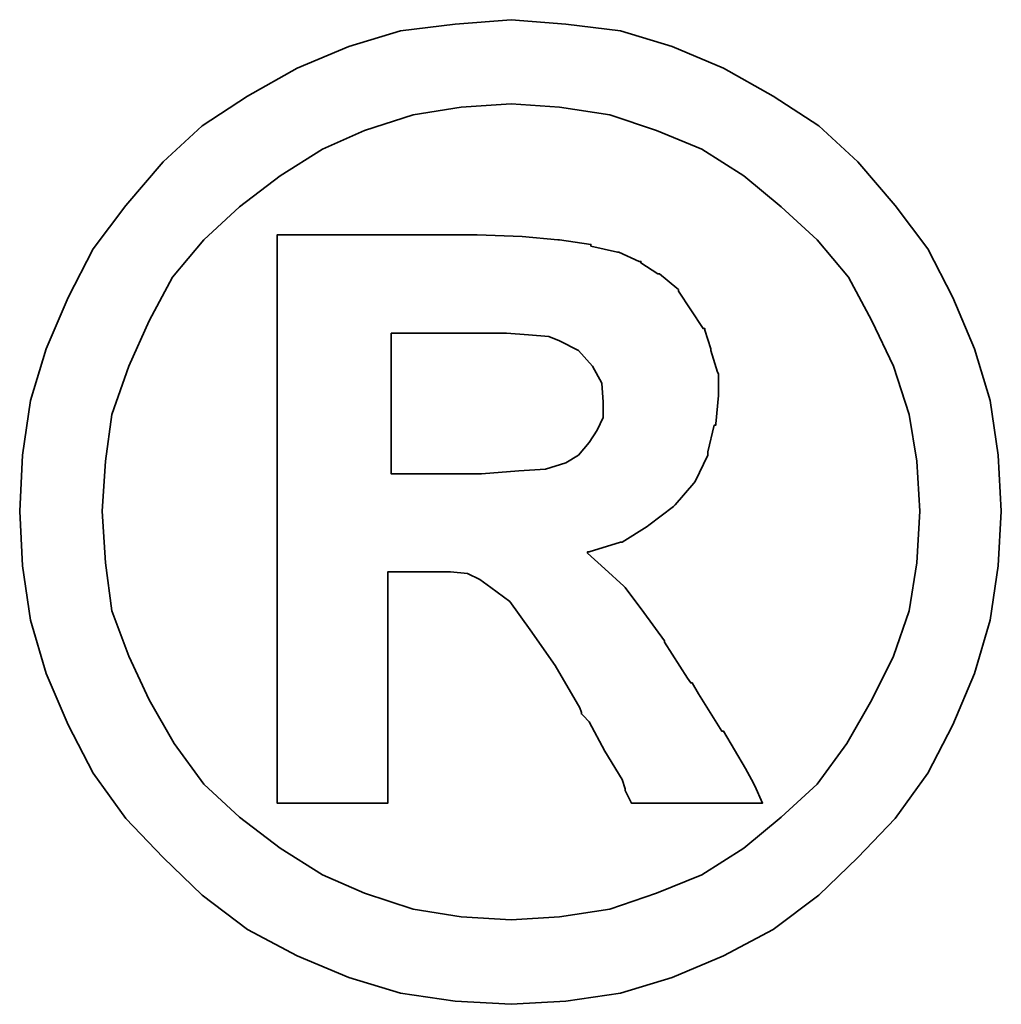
# Model space of a CAD drawing. Extents: x 8 to 237, y 68 to 180.
# Tile 49 of 51: x 216.762 to 217.425, y 127.388 to 128.053. Entities that reach past the tile are written whole.
import ezdxf

# ---------------------------------------------------------------- set-up
doc = ezdxf.new("R2010")
doc.units = 0
doc.header["$LTSCALE"] = 3
doc.header["$MEASUREMENT"] = 0
doc.layers.add('DIM', color=4, linetype='Continuous')
doc.layers.add('layer 1', color=7, linetype='Continuous')

# ---------------------------------------------------------------- blocks, each defined once
blk = doc.blocks.new('TBI MOTION logo(完整正式版)')
at = {"layer": 'layer 1', "color": 22, "lineweight": 35}
for points, knots in [([(81.20634, 4.98624), (81.20634, 4.98624), (81.18649, 5.32862), (81.18649, 5.32862), (81.18649, 5.32862), (81.18649, 5.32862), (81.13886, 5.66206), (81.13886, 5.66206), (81.13886, 5.66206), (81.13886, 5.66206), (81.04359, 5.97764), (81.04359, 5.97764), (81.04359, 5.97764), (81.04359, 5.97764), (80.91061, 6.29124), (80.91061, 6.29124), (80.91061, 6.29124), (80.91061, 6.29124), (80.75778, 6.58697), (80.75778, 6.58697), (80.75778, 6.58697), (80.75778, 6.58697), (80.5593, 6.85294), (80.5593, 6.85294), (80.5593, 6.85294), (80.5593, 6.85294), (80.33105, 7.1189), (80.33105, 7.1189), (80.33105, 7.1189), (80.33105, 7.1189), (80.09287, 7.33921), (80.09287, 7.33921), (80.09287, 7.33921), (80.09287, 7.33921), (79.815, 7.51982), (79.815, 7.51982), (79.815, 7.51982), (79.815, 7.51982), (79.51133, 7.69051), (79.51133, 7.69051), (79.51133, 7.69051), (79.51133, 7.69051), (79.19773, 7.8235), (79.19773, 7.8235), (79.19773, 7.8235), (79.19773, 7.8235), (78.88215, 7.91877), (78.88215, 7.91877), (78.88215, 7.91877), (78.88215, 7.91877), (78.54871, 7.95846), (78.54871, 7.95846), (78.54871, 7.95846), (78.54871, 7.95846), (78.21526, 7.98625), (78.21526, 7.98625), (78.21526, 7.98625), (78.21526, 7.98625), (77.87388, 7.95846), (77.87388, 7.95846), (77.87388, 7.95846), (77.87388, 7.95846), (77.54044, 7.91877), (77.54044, 7.91877), (77.54044, 7.91877), (77.54044, 7.91877), (77.22485, 7.8235), (77.22485, 7.8235), (77.22485, 7.8235), (77.22485, 7.8235), (76.91027, 7.69051), (76.91027, 7.69051), (76.91027, 7.69051), (76.91027, 7.69051), (76.6056, 7.51982), (76.6056, 7.51982), (76.6056, 7.51982), (76.6056, 7.51982), (76.32972, 7.33921), (76.32972, 7.33921), (76.32972, 7.33921), (76.32972, 7.33921), (76.09154, 7.1189), (76.09154, 7.1189), (76.09154, 7.1189), (76.09154, 7.1189), (75.86329, 6.85294), (75.86329, 6.85294), (75.86329, 6.85294), (75.86329, 6.85294), (75.66382, 6.58697), (75.66382, 6.58697), (75.66382, 6.58697), (75.66382, 6.58697), (75.51099, 6.29124), (75.51099, 6.29124), (75.51099, 6.29124), (75.51099, 6.29124), (75.37702, 5.97764), (75.37702, 5.97764), (75.37702, 5.97764), (75.37702, 5.97764), (75.28175, 5.66206), (75.28175, 5.66206), (75.28175, 5.66206), (75.28175, 5.66206), (75.23411, 5.32862), (75.23411, 5.32862), (75.23411, 5.32862), (75.23411, 5.32862), (75.21625, 4.98624), (75.21625, 4.98624), (75.21625, 4.98624), (75.21625, 4.98624), (75.23411, 4.6528), (75.23411, 4.6528), (75.23411, 4.6528), (75.23411, 4.6528), (75.28175, 4.32035), (75.28175, 4.32035), (75.28175, 4.32035), (75.28175, 4.32035), (75.37702, 3.99583), (75.37702, 3.99583), (75.37702, 3.99583), (75.37702, 3.99583), (75.51099, 3.68224), (75.51099, 3.68224), (75.51099, 3.68224), (75.51099, 3.68224), (75.66382, 3.38749), (75.66382, 3.38749), (75.66382, 3.38749), (75.66382, 3.38749), (75.86329, 3.10963), (75.86329, 3.10963), (75.86329, 3.10963), (75.86329, 3.10963), (76.09154, 2.87145), (76.09154, 2.87145), (76.09154, 2.87145), (76.09154, 2.87145), (76.32972, 2.6432), (76.32972, 2.6432), (76.32972, 2.6432), (76.32972, 2.6432), (76.6056, 2.43381), (76.6056, 2.43381), (76.6056, 2.43381), (76.6056, 2.43381), (76.91027, 2.27205), (76.91027, 2.27205), (76.91027, 2.27205), (76.91027, 2.27205), (77.22485, 2.13906), (77.22485, 2.13906), (77.22485, 2.13906), (77.22485, 2.13906), (77.54044, 2.0438), (77.54044, 2.0438), (77.54044, 2.0438), (77.54044, 2.0438), (77.87388, 1.99616), (77.87388, 1.99616), (77.87388, 1.99616), (77.87388, 1.99616), (78.21526, 1.97631), (78.21526, 1.97631), (78.21526, 1.97631), (78.21526, 1.97631), (78.54871, 1.99616), (78.54871, 1.99616), (78.54871, 1.99616), (78.54871, 1.99616), (78.88215, 2.0438), (78.88215, 2.0438), (78.88215, 2.0438), (78.88215, 2.0438), (79.19773, 2.13906), (79.19773, 2.13906), (79.19773, 2.13906), (79.19773, 2.13906), (79.51133, 2.27205), (79.51133, 2.27205), (79.51133, 2.27205), (79.51133, 2.27205), (79.815, 2.43381), (79.815, 2.43381), (79.815, 2.43381), (79.815, 2.43381), (80.09287, 2.6432), (80.09287, 2.6432), (80.09287, 2.6432), (80.09287, 2.6432), (80.33105, 2.87145), (80.33105, 2.87145), (80.33105, 2.87145), (80.33105, 2.87145), (80.5593, 3.10963), (80.5593, 3.10963), (80.5593, 3.10963), (80.5593, 3.10963), (80.75778, 3.38749), (80.75778, 3.38749), (80.75778, 3.38749), (80.75778, 3.38749), (80.91061, 3.68224), (80.91061, 3.68224), (80.91061, 3.68224), (80.91061, 3.68224), (81.04359, 3.99583), (81.04359, 3.99583), (81.04359, 3.99583), (81.04359, 3.99583), (81.13886, 4.32035), (81.13886, 4.32035), (81.13886, 4.32035), (81.13886, 4.32035), (81.18649, 4.6528), (81.18649, 4.6528), (81.18649, 4.6528), (81.18649, 4.6528), (81.20634, 4.98624), (81.20634, 4.98624)], [0, 0, 0, 0, 0.0178571, 0.0178571, 0.0178571, 0.0178571, 0.0357143, 0.0357143, 0.0357143, 0.0357143, 0.0535714, 0.0535714, 0.0535714, 0.0535714, 0.0714286, 0.0714286, 0.0714286, 0.0714286, 0.0892857, 0.0892857, 0.0892857, 0.0892857, 0.1071429, 0.1071429, 0.1071429, 0.1071429, 0.125, 0.125, 0.125, 0.125, 0.1428571, 0.1428571, 0.1428571, 0.1428571, 0.1607143, 0.1607143, 0.1607143, 0.1607143, 0.1785714, 0.1785714, 0.1785714, 0.1785714, 0.1964286, 0.1964286, 0.1964286, 0.1964286, 0.2142857, 0.2142857, 0.2142857, 0.2142857, 0.2321429, 0.2321429, 0.2321429, 0.2321429, 0.25, 0.25, 0.25, 0.25, 0.2678571, 0.2678571, 0.2678571, 0.2678571, 0.2857143, 0.2857143, 0.2857143, 0.2857143, 0.3035714, 0.3035714, 0.3035714, 0.3035714, 0.3214286, 0.3214286, 0.3214286, 0.3214286, 0.3392857, 0.3392857, 0.3392857, 0.3392857, 0.3571429, 0.3571429, 0.3571429, 0.3571429, 0.375, 0.375, 0.375, 0.375, 0.3928571, 0.3928571, 0.3928571, 0.3928571, 0.4107143, 0.4107143, 0.4107143, 0.4107143, 0.4285714, 0.4285714, 0.4285714, 0.4285714, 0.4464286, 0.4464286, 0.4464286, 0.4464286, 0.4642857, 0.4642857, 0.4642857, 0.4642857, 0.4821429, 0.4821429, 0.4821429, 0.4821429, 0.5, 0.5, 0.5, 0.5, 0.5178571, 0.5178571, 0.5178571, 0.5178571, 0.5357143, 0.5357143, 0.5357143, 0.5357143, 0.5535714, 0.5535714, 0.5535714, 0.5535714, 0.5714286, 0.5714286, 0.5714286, 0.5714286, 0.5892857, 0.5892857, 0.5892857, 0.5892857, 0.6071429, 0.6071429, 0.6071429, 0.6071429, 0.625, 0.625, 0.625, 0.625, 0.6428571, 0.6428571, 0.6428571, 0.6428571, 0.6607143, 0.6607143, 0.6607143, 0.6607143, 0.6785714, 0.6785714, 0.6785714, 0.6785714, 0.6964286, 0.6964286, 0.6964286, 0.6964286, 0.7142857, 0.7142857, 0.7142857, 0.7142857, 0.7321429, 0.7321429, 0.7321429, 0.7321429, 0.75, 0.75, 0.75, 0.75, 0.7678571, 0.7678571, 0.7678571, 0.7678571, 0.7857143, 0.7857143, 0.7857143, 0.7857143, 0.8035714, 0.8035714, 0.8035714, 0.8035714, 0.8214286, 0.8214286, 0.8214286, 0.8214286, 0.8392857, 0.8392857, 0.8392857, 0.8392857, 0.8571429, 0.8571429, 0.8571429, 0.8571429, 0.875, 0.875, 0.875, 0.875, 0.8928571, 0.8928571, 0.8928571, 0.8928571, 0.9107143, 0.9107143, 0.9107143, 0.9107143, 0.9285714, 0.9285714, 0.9285714, 0.9285714, 0.9464286, 0.9464286, 0.9464286, 0.9464286, 0.9642857, 0.9642857, 0.9642857, 0.9642857, 0.9821429, 0.9821429, 0.9821429, 0.9821429, 1, 1, 1, 1]), ([(80.71014, 4.98624), (80.71014, 4.98624), (80.69129, 5.29091), (80.69129, 5.29091), (80.69129, 5.29091), (80.69129, 5.29091), (80.64464, 5.57672), (80.64464, 5.57672), (80.64464, 5.57672), (80.64464, 5.57672), (80.54937, 5.87245), (80.54937, 5.87245), (80.54937, 5.87245), (80.54937, 5.87245), (80.41639, 6.14833), (80.41639, 6.14833), (80.41639, 6.14833), (80.41639, 6.14833), (80.27349, 6.41429), (80.27349, 6.41429), (80.27349, 6.41429), (80.27349, 6.41429), (80.08295, 6.64255), (80.08295, 6.64255), (80.08295, 6.64255), (80.08295, 6.64255), (79.86264, 6.84301), (79.86264, 6.84301), (79.86264, 6.84301), (79.86264, 6.84301), (79.63439, 7.03355), (79.63439, 7.03355), (79.63439, 7.03355), (79.63439, 7.03355), (79.37835, 7.1963), (79.37835, 7.1963), (79.37835, 7.1963), (79.37835, 7.1963), (79.10246, 7.30944), (79.10246, 7.30944), (79.10246, 7.30944), (79.10246, 7.30944), (78.81665, 7.40471), (78.81665, 7.40471), (78.81665, 7.40471), (78.81665, 7.40471), (78.511, 7.45234), (78.511, 7.45234), (78.511, 7.45234), (78.511, 7.45234), (78.21526, 7.47219), (78.21526, 7.47219), (78.21526, 7.47219), (78.21526, 7.47219), (77.9106, 7.45234), (77.9106, 7.45234), (77.9106, 7.45234), (77.9106, 7.45234), (77.61685, 7.40471), (77.61685, 7.40471), (77.61685, 7.40471), (77.61685, 7.40471), (77.32012, 7.30944), (77.32012, 7.30944), (77.32012, 7.30944), (77.32012, 7.30944), (77.06309, 7.1963), (77.06309, 7.1963), (77.06309, 7.1963), (77.06309, 7.1963), (76.80606, 7.03355), (76.80606, 7.03355), (76.80606, 7.03355), (76.80606, 7.03355), (76.55797, 6.84301), (76.55797, 6.84301), (76.55797, 6.84301), (76.55797, 6.84301), (76.34063, 6.64255), (76.34063, 6.64255), (76.34063, 6.64255), (76.34063, 6.64255), (76.1491, 6.41429), (76.1491, 6.41429), (76.1491, 6.41429), (76.1491, 6.41429), (76.0062, 6.14833), (76.0062, 6.14833), (76.0062, 6.14833), (76.0062, 6.14833), (75.88314, 5.87245), (75.88314, 5.87245), (75.88314, 5.87245), (75.88314, 5.87245), (75.77794, 5.57672), (75.77794, 5.57672), (75.77794, 5.57672), (75.77794, 5.57672), (75.73924, 5.29091), (75.73924, 5.29091), (75.73924, 5.29091), (75.73924, 5.29091), (75.72039, 4.98624), (75.72039, 4.98624), (75.72039, 4.98624), (75.72039, 4.98624), (75.73924, 4.67165), (75.73924, 4.67165), (75.73924, 4.67165), (75.73924, 4.67165), (75.77794, 4.37791), (75.77794, 4.37791), (75.77794, 4.37791), (75.77794, 4.37791), (75.88314, 4.10102), (75.88314, 4.10102), (75.88314, 4.10102), (75.88314, 4.10102), (76.0062, 3.83407), (76.0062, 3.83407), (76.0062, 3.83407), (76.0062, 3.83407), (76.15902, 3.56811), (76.15902, 3.56811), (76.15902, 3.56811), (76.15902, 3.56811), (76.34063, 3.32001), (76.34063, 3.32001), (76.34063, 3.32001), (76.34063, 3.32001), (76.55797, 3.11955), (76.55797, 3.11955), (76.55797, 3.11955), (76.55797, 3.11955), (76.80606, 2.92901), (76.80606, 2.92901), (76.80606, 2.92901), (76.80606, 2.92901), (77.06309, 2.76725), (77.06309, 2.76725), (77.06309, 2.76725), (77.06309, 2.76725), (77.32012, 2.65412), (77.32012, 2.65412), (77.32012, 2.65412), (77.32012, 2.65412), (77.61685, 2.55786), (77.61685, 2.55786), (77.61685, 2.55786), (77.61685, 2.55786), (77.9106, 2.51022), (77.9106, 2.51022), (77.9106, 2.51022), (77.9106, 2.51022), (78.21526, 2.49137), (78.21526, 2.49137), (78.21526, 2.49137), (78.21526, 2.49137), (78.511, 2.51022), (78.511, 2.51022), (78.511, 2.51022), (78.511, 2.51022), (78.81665, 2.55786), (78.81665, 2.55786), (78.81665, 2.55786), (78.81665, 2.55786), (79.10246, 2.65412), (79.10246, 2.65412), (79.10246, 2.65412), (79.10246, 2.65412), (79.37835, 2.76725), (79.37835, 2.76725), (79.37835, 2.76725), (79.37835, 2.76725), (79.63439, 2.92901), (79.63439, 2.92901), (79.63439, 2.92901), (79.63439, 2.92901), (79.86264, 3.11955), (79.86264, 3.11955), (79.86264, 3.11955), (79.86264, 3.11955), (80.08295, 3.32001), (80.08295, 3.32001), (80.08295, 3.32001), (80.08295, 3.32001), (80.26356, 3.56811), (80.26356, 3.56811), (80.26356, 3.56811), (80.26356, 3.56811), (80.41639, 3.83407), (80.41639, 3.83407), (80.41639, 3.83407), (80.41639, 3.83407), (80.54937, 4.10102), (80.54937, 4.10102), (80.54937, 4.10102), (80.54937, 4.10102), (80.64464, 4.37791), (80.64464, 4.37791), (80.64464, 4.37791), (80.64464, 4.37791), (80.69129, 4.67165), (80.69129, 4.67165), (80.69129, 4.67165), (80.69129, 4.67165), (80.71014, 4.98624), (80.71014, 4.98624)], [0, 0, 0, 0, 0.0192308, 0.0192308, 0.0192308, 0.0192308, 0.0384615, 0.0384615, 0.0384615, 0.0384615, 0.0576923, 0.0576923, 0.0576923, 0.0576923, 0.0769231, 0.0769231, 0.0769231, 0.0769231, 0.0961538, 0.0961538, 0.0961538, 0.0961538, 0.1153846, 0.1153846, 0.1153846, 0.1153846, 0.1346154, 0.1346154, 0.1346154, 0.1346154, 0.1538462, 0.1538462, 0.1538462, 0.1538462, 0.1730769, 0.1730769, 0.1730769, 0.1730769, 0.1923077, 0.1923077, 0.1923077, 0.1923077, 0.2115385, 0.2115385, 0.2115385, 0.2115385, 0.2307692, 0.2307692, 0.2307692, 0.2307692, 0.25, 0.25, 0.25, 0.25, 0.2692308, 0.2692308, 0.2692308, 0.2692308, 0.2884615, 0.2884615, 0.2884615, 0.2884615, 0.3076923, 0.3076923, 0.3076923, 0.3076923, 0.3269231, 0.3269231, 0.3269231, 0.3269231, 0.3461538, 0.3461538, 0.3461538, 0.3461538, 0.3653846, 0.3653846, 0.3653846, 0.3653846, 0.3846154, 0.3846154, 0.3846154, 0.3846154, 0.4038462, 0.4038462, 0.4038462, 0.4038462, 0.4230769, 0.4230769, 0.4230769, 0.4230769, 0.4423077, 0.4423077, 0.4423077, 0.4423077, 0.4615385, 0.4615385, 0.4615385, 0.4615385, 0.4807692, 0.4807692, 0.4807692, 0.4807692, 0.5, 0.5, 0.5, 0.5, 0.5192308, 0.5192308, 0.5192308, 0.5192308, 0.5384615, 0.5384615, 0.5384615, 0.5384615, 0.5576923, 0.5576923, 0.5576923, 0.5576923, 0.5769231, 0.5769231, 0.5769231, 0.5769231, 0.5961538, 0.5961538, 0.5961538, 0.5961538, 0.6153846, 0.6153846, 0.6153846, 0.6153846, 0.6346154, 0.6346154, 0.6346154, 0.6346154, 0.6538462, 0.6538462, 0.6538462, 0.6538462, 0.6730769, 0.6730769, 0.6730769, 0.6730769, 0.6923077, 0.6923077, 0.6923077, 0.6923077, 0.7115385, 0.7115385, 0.7115385, 0.7115385, 0.7307692, 0.7307692, 0.7307692, 0.7307692, 0.75, 0.75, 0.75, 0.75, 0.7692308, 0.7692308, 0.7692308, 0.7692308, 0.7884615, 0.7884615, 0.7884615, 0.7884615, 0.8076923, 0.8076923, 0.8076923, 0.8076923, 0.8269231, 0.8269231, 0.8269231, 0.8269231, 0.8461538, 0.8461538, 0.8461538, 0.8461538, 0.8653846, 0.8653846, 0.8653846, 0.8653846, 0.8846154, 0.8846154, 0.8846154, 0.8846154, 0.9038462, 0.9038462, 0.9038462, 0.9038462, 0.9230769, 0.9230769, 0.9230769, 0.9230769, 0.9423077, 0.9423077, 0.9423077, 0.9423077, 0.9615385, 0.9615385, 0.9615385, 0.9615385, 0.9807692, 0.9807692, 0.9807692, 0.9807692, 1, 1, 1, 1]), ([(76.78721, 3.2823), (76.78721, 3.2823), (76.78721, 3.32001), (76.78721, 3.32001), (76.78721, 3.32001), (76.78721, 3.32001), (76.78721, 3.42422), (76.78721, 3.42422), (76.78721, 3.42422), (76.78721, 3.42422), (76.78721, 3.59689), (76.78721, 3.59689), (76.78721, 3.59689), (76.78721, 3.59689), (76.78721, 3.80529), (76.78721, 3.80529), (76.78721, 3.80529), (76.78721, 3.80529), (76.78721, 4.0524), (76.78721, 4.0524), (76.78721, 4.0524), (76.78721, 4.0524), (76.78721, 4.32035), (76.78721, 4.32035), (76.78721, 4.32035), (76.78721, 4.32035), (76.78721, 4.92868), (76.78721, 4.92868), (76.78721, 4.92868), (76.78721, 4.92868), (76.78721, 5.53801), (76.78721, 5.53801), (76.78721, 5.53801), (76.78721, 5.53801), (76.78721, 5.82482), (76.78721, 5.82482), (76.78721, 5.82482), (76.78721, 5.82482), (76.78721, 6.07291), (76.78721, 6.07291), (76.78721, 6.07291), (76.78721, 6.07291), (76.78721, 6.30017), (76.78721, 6.30017), (76.78721, 6.30017), (76.78721, 6.30017), (76.78721, 6.45399), (76.78721, 6.45399), (76.78721, 6.45399), (76.78721, 6.45399), (76.78721, 6.5572), (76.78721, 6.5572), (76.78721, 6.5572), (76.78721, 6.5572), (76.78721, 6.59689), (76.78721, 6.59689), (76.78721, 6.59689), (76.78721, 6.59689), (76.78721, 6.67232), (76.78721, 6.67232), (76.78721, 6.67232), (76.78721, 6.67232), (76.8537, 6.67232), (76.8537, 6.67232), (76.8537, 6.67232), (76.8537, 6.67232), (76.87355, 6.67232), (76.87355, 6.67232), (76.87355, 6.67232), (76.87355, 6.67232), (76.91027, 6.67232), (76.91027, 6.67232), (76.91027, 6.67232), (76.91027, 6.67232), (77.04424, 6.67232), (77.04424, 6.67232), (77.04424, 6.67232), (77.04424, 6.67232), (77.22485, 6.67232), (77.22485, 6.67232), (77.22485, 6.67232), (77.22485, 6.67232), (77.43524, 6.67232), (77.43524, 6.67232), (77.43524, 6.67232), (77.43524, 6.67232), (77.65357, 6.67232), (77.65357, 6.67232), (77.65357, 6.67232), (77.65357, 6.67232), (77.82625, 6.67232), (77.82625, 6.67232), (77.82625, 6.67232), (77.82625, 6.67232), (77.94037, 6.67232), (77.94037, 6.67232), (77.94037, 6.67232), (77.94037, 6.67232), (77.97709, 6.67232), (77.97709, 6.67232), (77.97709, 6.67232), (77.97709, 6.67232), (77.99694, 6.67232), (77.99694, 6.67232), (77.99694, 6.67232), (77.99694, 6.67232), (78.00686, 6.67232), (78.00686, 6.67232), (78.00686, 6.67232), (78.00686, 6.67232), (78.28275, 6.6624), (78.28275, 6.6624), (78.28275, 6.6624), (78.28275, 6.6624), (78.50107, 6.64255), (78.50107, 6.64255), (78.50107, 6.64255), (78.50107, 6.64255), (78.511, 6.64255), (78.511, 6.64255), (78.511, 6.64255), (78.511, 6.64255), (78.70154, 6.61476), (78.70154, 6.61476), (78.70154, 6.61476), (78.70154, 6.61476), (78.70154, 6.60483), (78.70154, 6.60483), (78.70154, 6.60483), (78.70154, 6.60483), (78.86429, 6.56713), (78.86429, 6.56713), (78.86429, 6.56713), (78.86429, 6.56713), (78.87223, 6.56713), (78.87223, 6.56713), (78.87223, 6.56713), (78.87223, 6.56713), (78.99727, 6.51056), (78.99727, 6.51056), (78.99727, 6.51056), (78.99727, 6.51056), (79.00719, 6.51056), (79.00719, 6.51056), (79.00719, 6.51056), (79.00719, 6.51056), (79.00719, 6.50162), (79.00719, 6.50162), (79.00719, 6.50162), (79.00719, 6.50162), (79.1104, 6.43415), (79.1104, 6.43415), (79.1104, 6.43415), (79.1104, 6.43415), (79.12132, 6.43415), (79.12132, 6.43415), (79.12132, 6.43415), (79.12132, 6.43415), (79.22552, 6.34781), (79.22552, 6.34781), (79.22552, 6.34781), (79.22552, 6.34781), (79.23544, 6.33888), (79.23544, 6.33888), (79.23544, 6.33888), (79.23544, 6.33888), (79.23544, 6.32895), (79.23544, 6.32895), (79.23544, 6.32895), (79.23544, 6.32895), (79.31087, 6.21483), (79.31087, 6.21483), (79.31087, 6.21483), (79.31087, 6.21483), (79.38629, 6.1007), (79.38629, 6.1007), (79.38629, 6.1007), (79.38629, 6.1007), (79.3972, 6.1007), (79.3972, 6.1007), (79.3972, 6.1007), (79.3972, 6.1007), (79.3972, 6.09078), (79.3972, 6.09078), (79.3972, 6.09078), (79.3972, 6.09078), (79.43392, 5.97764), (79.43392, 5.97764), (79.43392, 5.97764), (79.43392, 5.97764), (79.43392, 5.96772), (79.43392, 5.96772), (79.43392, 5.96772), (79.43392, 5.96772), (79.47362, 5.83474), (79.47362, 5.83474), (79.47362, 5.83474), (79.47362, 5.83474), (79.48156, 5.82482), (79.48156, 5.82482), (79.48156, 5.82482), (79.48156, 5.82482), (79.48156, 5.69977), (79.48156, 5.69977), (79.48156, 5.69977), (79.48156, 5.69977), (79.48156, 5.69183), (79.48156, 5.69183), (79.48156, 5.69183), (79.48156, 5.69183), (79.4637, 5.51915), (79.4637, 5.51915), (79.4637, 5.51915), (79.4637, 5.51915), (79.4637, 5.51122), (79.4637, 5.51122), (79.4637, 5.51122), (79.4637, 5.51122), (79.45377, 5.51122), (79.45377, 5.51122), (79.45377, 5.51122), (79.45377, 5.51122), (79.41507, 5.34847), (79.41507, 5.34847), (79.41507, 5.34847), (79.41507, 5.34847), (79.41507, 5.33854), (79.41507, 5.33854), (79.41507, 5.33854), (79.41507, 5.33854), (79.41507, 5.32862), (79.41507, 5.32862), (79.41507, 5.32862), (79.41507, 5.32862), (79.33865, 5.16785), (79.33865, 5.16785), (79.33865, 5.16785), (79.33865, 5.16785), (79.33071, 5.15693), (79.33071, 5.15693), (79.33071, 5.15693), (79.33071, 5.15693), (79.2156, 5.02495), (79.2156, 5.02495), (79.2156, 5.02495), (79.2156, 5.02495), (79.20567, 5.01502), (79.20567, 5.01502), (79.20567, 5.01502), (79.20567, 5.01502), (79.05483, 4.89991), (79.05483, 4.89991), (79.05483, 4.89991), (79.05483, 4.89991), (79.04491, 4.89197), (79.04491, 4.89197), (79.04491, 4.89197), (79.04491, 4.89197), (78.89208, 4.7967), (78.89208, 4.7967), (78.89208, 4.7967), (78.89208, 4.7967), (78.88215, 4.7967), (78.88215, 4.7967), (78.88215, 4.7967), (78.88215, 4.7967), (78.69161, 4.73913), (78.69161, 4.73913), (78.69161, 4.73913), (78.69161, 4.73913), (78.68169, 4.73913), (78.68169, 4.73913), (78.68169, 4.73913), (78.68169, 4.73913), (78.68169, 4.72921), (78.68169, 4.72921), (78.68169, 4.72921), (78.68169, 4.72921), (78.78688, 4.63394), (78.78688, 4.63394), (78.78688, 4.63394), (78.78688, 4.63394), (78.902, 4.52875), (78.902, 4.52875), (78.902, 4.52875), (78.902, 4.52875), (78.91093, 4.52081), (78.91093, 4.52081), (78.91093, 4.52081), (78.91093, 4.52081), (79.02506, 4.36798), (79.02506, 4.36798), (79.02506, 4.36798), (79.02506, 4.36798), (79.1501, 4.1953), (79.1501, 4.1953), (79.1501, 4.1953), (79.1501, 4.1953), (79.1501, 4.18736), (79.1501, 4.18736), (79.1501, 4.18736), (79.1501, 4.18736), (79.29201, 3.96705), (79.29201, 3.96705), (79.29201, 3.96705), (79.29201, 3.96705), (79.31087, 3.93828), (79.31087, 3.93828), (79.31087, 3.93828), (79.31087, 3.93828), (79.32079, 3.93828), (79.32079, 3.93828), (79.32079, 3.93828), (79.32079, 3.93828), (79.3585, 3.87178), (79.3585, 3.87178), (79.3585, 3.87178), (79.3585, 3.87178), (79.50141, 3.64353), (79.50141, 3.64353), (79.50141, 3.64353), (79.50141, 3.64353), (79.51133, 3.64353), (79.51133, 3.64353), (79.51133, 3.64353), (79.51133, 3.64353), (79.64431, 3.41528), (79.64431, 3.41528), (79.64431, 3.41528), (79.64431, 3.41528), (79.68202, 3.3478), (79.68202, 3.3478), (79.68202, 3.3478), (79.68202, 3.3478), (79.70187, 3.31009), (79.70187, 3.31009), (79.70187, 3.31009), (79.70187, 3.31009), (79.7495, 3.2049), (79.7495, 3.2049), (79.7495, 3.2049), (79.7495, 3.2049), (79.64431, 3.2049), (79.64431, 3.2049), (79.64431, 3.2049), (79.64431, 3.2049), (79.62546, 3.2049), (79.62546, 3.2049), (79.62546, 3.2049), (79.62546, 3.2049), (79.53912, 3.2049), (79.53912, 3.2049), (79.53912, 3.2049), (79.53912, 3.2049), (79.31087, 3.2049), (79.31087, 3.2049), (79.31087, 3.2049), (79.31087, 3.2049), (79.08262, 3.2049), (79.08262, 3.2049), (79.08262, 3.2049), (79.08262, 3.2049), (79.00719, 3.2049), (79.00719, 3.2049), (79.00719, 3.2049), (79.00719, 3.2049), (78.98735, 3.2049), (78.98735, 3.2049), (78.98735, 3.2049), (78.98735, 3.2049), (78.94964, 3.2049), (78.94964, 3.2049), (78.94964, 3.2049), (78.94964, 3.2049), (78.92979, 3.24459), (78.92979, 3.24459), (78.92979, 3.24459), (78.92979, 3.24459), (78.91093, 3.2823), (78.91093, 3.2823), (78.91093, 3.2823), (78.91093, 3.2823), (78.91093, 3.29223), (78.91093, 3.29223), (78.91093, 3.29223), (78.91093, 3.29223), (78.89208, 3.3478), (78.89208, 3.3478), (78.89208, 3.3478), (78.89208, 3.3478), (78.78688, 3.52048), (78.78688, 3.52048), (78.78688, 3.52048), (78.78688, 3.52048), (78.69161, 3.7001), (78.69161, 3.7001), (78.69161, 3.7001), (78.69161, 3.7001), (78.6539, 3.7388), (78.6539, 3.7388), (78.6539, 3.7388), (78.6539, 3.7388), (78.64398, 3.74873), (78.64398, 3.74873), (78.64398, 3.74873), (78.64398, 3.74873), (78.64398, 3.75766), (78.64398, 3.75766), (78.64398, 3.75766), (78.64398, 3.75766), (78.63405, 3.78644), (78.63405, 3.78644), (78.63405, 3.78644), (78.63405, 3.78644), (78.48321, 4.04347), (78.48321, 4.04347), (78.48321, 4.04347), (78.48321, 4.04347), (78.33038, 4.2618), (78.33038, 4.2618), (78.33038, 4.2618), (78.33038, 4.2618), (78.20732, 4.43447), (78.20732, 4.43447), (78.20732, 4.43447), (78.20732, 4.43447), (78.09221, 4.52081), (78.09221, 4.52081), (78.09221, 4.52081), (78.09221, 4.52081), (78.02472, 4.56845), (78.02472, 4.56845), (78.02472, 4.56845), (78.02472, 4.56845), (77.9493, 4.60616), (77.9493, 4.60616), (77.9493, 4.60616), (77.9493, 4.60616), (77.8451, 4.61608), (77.8451, 4.61608), (77.8451, 4.61608), (77.8451, 4.61608), (77.71113, 4.61608), (77.71113, 4.61608), (77.71113, 4.61608), (77.71113, 4.61608), (77.69128, 4.61608), (77.69128, 4.61608), (77.69128, 4.61608), (77.69128, 4.61608), (77.67342, 4.61608), (77.67342, 4.61608), (77.67342, 4.61608), (77.67342, 4.61608), (77.5583, 4.61608), (77.5583, 4.61608), (77.5583, 4.61608), (77.5583, 4.61608), (77.46303, 4.61608), (77.46303, 4.61608), (77.46303, 4.61608), (77.46303, 4.61608), (77.46303, 4.54761), (77.46303, 4.54761), (77.46303, 4.54761), (77.46303, 4.54761), (77.46303, 4.47318), (77.46303, 4.47318), (77.46303, 4.47318), (77.46303, 4.47318), (77.46303, 4.24294), (77.46303, 4.24294), (77.46303, 4.24294), (77.46303, 4.24294), (77.46303, 3.99583), (77.46303, 3.99583), (77.46303, 3.99583), (77.46303, 3.99583), (77.46303, 3.72888), (77.46303, 3.72888), (77.46303, 3.72888), (77.46303, 3.72888), (77.46303, 3.51055), (77.46303, 3.51055), (77.46303, 3.51055), (77.46303, 3.51055), (77.46303, 3.42422), (77.46303, 3.42422), (77.46303, 3.42422), (77.46303, 3.42422), (77.46303, 3.35773), (77.46303, 3.35773), (77.46303, 3.35773), (77.46303, 3.35773), (77.46303, 3.30017), (77.46303, 3.30017), (77.46303, 3.30017), (77.46303, 3.30017), (77.46303, 3.2823), (77.46303, 3.2823), (77.46303, 3.2823), (77.46303, 3.2823), (77.46303, 3.2049), (77.46303, 3.2049), (77.46303, 3.2049), (77.46303, 3.2049), (77.39753, 3.2049), (77.39753, 3.2049), (77.39753, 3.2049), (77.39753, 3.2049), (77.37768, 3.2049), (77.37768, 3.2049), (77.37768, 3.2049), (77.37768, 3.2049), (77.32012, 3.2049), (77.32012, 3.2049), (77.32012, 3.2049), (77.32012, 3.2049), (77.12165, 3.2049), (77.12165, 3.2049), (77.12165, 3.2049), (77.12165, 3.2049), (76.94897, 3.2049), (76.94897, 3.2049), (76.94897, 3.2049), (76.94897, 3.2049), (76.8924, 3.2049), (76.8924, 3.2049), (76.8924, 3.2049), (76.8924, 3.2049), (76.8537, 3.2049), (76.8537, 3.2049), (76.8537, 3.2049), (76.8537, 3.2049), (76.78721, 3.2049), (76.78721, 3.2049), (76.78721, 3.2049), (76.78721, 3.2049), (76.78721, 3.2823), (76.78721, 3.2823)], [0, 0, 0, 0, 0.0074074, 0.0074074, 0.0074074, 0.0074074, 0.0148148, 0.0148148, 0.0148148, 0.0148148, 0.0222222, 0.0222222, 0.0222222, 0.0222222, 0.0296296, 0.0296296, 0.0296296, 0.0296296, 0.037037, 0.037037, 0.037037, 0.037037, 0.0444444, 0.0444444, 0.0444444, 0.0444444, 0.0518519, 0.0518519, 0.0518519, 0.0518519, 0.0592593, 0.0592593, 0.0592593, 0.0592593, 0.0666667, 0.0666667, 0.0666667, 0.0666667, 0.0740741, 0.0740741, 0.0740741, 0.0740741, 0.0814815, 0.0814815, 0.0814815, 0.0814815, 0.0888889, 0.0888889, 0.0888889, 0.0888889, 0.0962963, 0.0962963, 0.0962963, 0.0962963, 0.1037037, 0.1037037, 0.1037037, 0.1037037, 0.1111111, 0.1111111, 0.1111111, 0.1111111, 0.1185185, 0.1185185, 0.1185185, 0.1185185, 0.1259259, 0.1259259, 0.1259259, 0.1259259, 0.1333333, 0.1333333, 0.1333333, 0.1333333, 0.1407407, 0.1407407, 0.1407407, 0.1407407, 0.1481481, 0.1481481, 0.1481481, 0.1481481, 0.1555556, 0.1555556, 0.1555556, 0.1555556, 0.162963, 0.162963, 0.162963, 0.162963, 0.1703704, 0.1703704, 0.1703704, 0.1703704, 0.1777778, 0.1777778, 0.1777778, 0.1777778, 0.1851852, 0.1851852, 0.1851852, 0.1851852, 0.1925926, 0.1925926, 0.1925926, 0.1925926, 0.2, 0.2, 0.2, 0.2, 0.2074074, 0.2074074, 0.2074074, 0.2074074, 0.2148148, 0.2148148, 0.2148148, 0.2148148, 0.2222222, 0.2222222, 0.2222222, 0.2222222, 0.2296296, 0.2296296, 0.2296296, 0.2296296, 0.237037, 0.237037, 0.237037, 0.237037, 0.2444444, 0.2444444, 0.2444444, 0.2444444, 0.2518519, 0.2518519, 0.2518519, 0.2518519, 0.2592593, 0.2592593, 0.2592593, 0.2592593, 0.2666667, 0.2666667, 0.2666667, 0.2666667, 0.2740741, 0.2740741, 0.2740741, 0.2740741, 0.2814815, 0.2814815, 0.2814815, 0.2814815, 0.2888889, 0.2888889, 0.2888889, 0.2888889, 0.2962963, 0.2962963, 0.2962963, 0.2962963, 0.3037037, 0.3037037, 0.3037037, 0.3037037, 0.3111111, 0.3111111, 0.3111111, 0.3111111, 0.3185185, 0.3185185, 0.3185185, 0.3185185, 0.3259259, 0.3259259, 0.3259259, 0.3259259, 0.3333333, 0.3333333, 0.3333333, 0.3333333, 0.3407407, 0.3407407, 0.3407407, 0.3407407, 0.3481481, 0.3481481, 0.3481481, 0.3481481, 0.3555556, 0.3555556, 0.3555556, 0.3555556, 0.362963, 0.362963, 0.362963, 0.362963, 0.3703704, 0.3703704, 0.3703704, 0.3703704, 0.3777778, 0.3777778, 0.3777778, 0.3777778, 0.3851852, 0.3851852, 0.3851852, 0.3851852, 0.3925926, 0.3925926, 0.3925926, 0.3925926, 0.4, 0.4, 0.4, 0.4, 0.4074074, 0.4074074, 0.4074074, 0.4074074, 0.4148148, 0.4148148, 0.4148148, 0.4148148, 0.4222222, 0.4222222, 0.4222222, 0.4222222, 0.4296296, 0.4296296, 0.4296296, 0.4296296, 0.437037, 0.437037, 0.437037, 0.437037, 0.4444444, 0.4444444, 0.4444444, 0.4444444, 0.4518519, 0.4518519, 0.4518519, 0.4518519, 0.4592593, 0.4592593, 0.4592593, 0.4592593, 0.4666667, 0.4666667, 0.4666667, 0.4666667, 0.4740741, 0.4740741, 0.4740741, 0.4740741, 0.4814815, 0.4814815, 0.4814815, 0.4814815, 0.4888889, 0.4888889, 0.4888889, 0.4888889, 0.4962963, 0.4962963, 0.4962963, 0.4962963, 0.5037037, 0.5037037, 0.5037037, 0.5037037, 0.5111111, 0.5111111, 0.5111111, 0.5111111, 0.5185185, 0.5185185, 0.5185185, 0.5185185, 0.5259259, 0.5259259, 0.5259259, 0.5259259, 0.5333333, 0.5333333, 0.5333333, 0.5333333, 0.5407407, 0.5407407, 0.5407407, 0.5407407, 0.5481481, 0.5481481, 0.5481481, 0.5481481, 0.5555556, 0.5555556, 0.5555556, 0.5555556, 0.562963, 0.562963, 0.562963, 0.562963, 0.5703704, 0.5703704, 0.5703704, 0.5703704, 0.5777778, 0.5777778, 0.5777778, 0.5777778, 0.5851852, 0.5851852, 0.5851852, 0.5851852, 0.5925926, 0.5925926, 0.5925926, 0.5925926, 0.6, 0.6, 0.6, 0.6, 0.6074074, 0.6074074, 0.6074074, 0.6074074, 0.6148148, 0.6148148, 0.6148148, 0.6148148, 0.6222222, 0.6222222, 0.6222222, 0.6222222, 0.6296296, 0.6296296, 0.6296296, 0.6296296, 0.637037, 0.637037, 0.637037, 0.637037, 0.6444444, 0.6444444, 0.6444444, 0.6444444, 0.6518519, 0.6518519, 0.6518519, 0.6518519, 0.6592593, 0.6592593, 0.6592593, 0.6592593, 0.6666667, 0.6666667, 0.6666667, 0.6666667, 0.6740741, 0.6740741, 0.6740741, 0.6740741, 0.6814815, 0.6814815, 0.6814815, 0.6814815, 0.6888889, 0.6888889, 0.6888889, 0.6888889, 0.6962963, 0.6962963, 0.6962963, 0.6962963, 0.7037037, 0.7037037, 0.7037037, 0.7037037, 0.7111111, 0.7111111, 0.7111111, 0.7111111, 0.7185185, 0.7185185, 0.7185185, 0.7185185, 0.7259259, 0.7259259, 0.7259259, 0.7259259, 0.7333333, 0.7333333, 0.7333333, 0.7333333, 0.7407407, 0.7407407, 0.7407407, 0.7407407, 0.7481481, 0.7481481, 0.7481481, 0.7481481, 0.7555556, 0.7555556, 0.7555556, 0.7555556, 0.762963, 0.762963, 0.762963, 0.762963, 0.7703704, 0.7703704, 0.7703704, 0.7703704, 0.7777778, 0.7777778, 0.7777778, 0.7777778, 0.7851852, 0.7851852, 0.7851852, 0.7851852, 0.7925926, 0.7925926, 0.7925926, 0.7925926, 0.8, 0.8, 0.8, 0.8, 0.8074074, 0.8074074, 0.8074074, 0.8074074, 0.8148148, 0.8148148, 0.8148148, 0.8148148, 0.8222222, 0.8222222, 0.8222222, 0.8222222, 0.8296296, 0.8296296, 0.8296296, 0.8296296, 0.837037, 0.837037, 0.837037, 0.837037, 0.8444444, 0.8444444, 0.8444444, 0.8444444, 0.8518519, 0.8518519, 0.8518519, 0.8518519, 0.8592593, 0.8592593, 0.8592593, 0.8592593, 0.8666667, 0.8666667, 0.8666667, 0.8666667, 0.8740741, 0.8740741, 0.8740741, 0.8740741, 0.8814815, 0.8814815, 0.8814815, 0.8814815, 0.8888889, 0.8888889, 0.8888889, 0.8888889, 0.8962963, 0.8962963, 0.8962963, 0.8962963, 0.9037037, 0.9037037, 0.9037037, 0.9037037, 0.9111111, 0.9111111, 0.9111111, 0.9111111, 0.9185185, 0.9185185, 0.9185185, 0.9185185, 0.9259259, 0.9259259, 0.9259259, 0.9259259, 0.9333333, 0.9333333, 0.9333333, 0.9333333, 0.9407407, 0.9407407, 0.9407407, 0.9407407, 0.9481481, 0.9481481, 0.9481481, 0.9481481, 0.9555556, 0.9555556, 0.9555556, 0.9555556, 0.962963, 0.962963, 0.962963, 0.962963, 0.9703704, 0.9703704, 0.9703704, 0.9703704, 0.9777778, 0.9777778, 0.9777778, 0.9777778, 0.9851852, 0.9851852, 0.9851852, 0.9851852, 0.9925926, 0.9925926, 0.9925926, 0.9925926, 1, 1, 1, 1]), ([(77.48288, 6.07291), (77.48288, 6.07291), (77.48288, 5.99551), (77.48288, 5.99551), (77.48288, 5.99551), (77.48288, 5.99551), (77.48288, 5.82482), (77.48288, 5.82482), (77.48288, 5.82482), (77.48288, 5.82482), (77.48288, 5.63328), (77.48288, 5.63328), (77.48288, 5.63328), (77.48288, 5.63328), (77.48288, 5.46358), (77.48288, 5.46358), (77.48288, 5.46358), (77.48288, 5.46358), (77.48288, 5.29091), (77.48288, 5.29091), (77.48288, 5.29091), (77.48288, 5.29091), (77.48288, 5.21449), (77.48288, 5.21449), (77.48288, 5.21449), (77.48288, 5.21449), (77.50074, 5.21449), (77.50074, 5.21449), (77.50074, 5.21449), (77.50074, 5.21449), (77.71113, 5.21449), (77.71113, 5.21449), (77.71113, 5.21449), (77.71113, 5.21449), (77.94037, 5.21449), (77.94037, 5.21449), (77.94037, 5.21449), (77.94037, 5.21449), (78.01579, 5.21449), (78.01579, 5.21449), (78.01579, 5.21449), (78.01579, 5.21449), (78.03465, 5.21449), (78.03465, 5.21449), (78.03465, 5.21449), (78.03465, 5.21449), (78.2629, 5.23335), (78.2629, 5.23335), (78.2629, 5.23335), (78.2629, 5.23335), (78.42565, 5.24327), (78.42565, 5.24327), (78.42565, 5.24327), (78.42565, 5.24327), (78.54871, 5.28098), (78.54871, 5.28098), (78.54871, 5.28098), (78.54871, 5.28098), (78.62611, 5.32862), (78.62611, 5.32862), (78.62611, 5.32862), (78.62611, 5.32862), (78.69161, 5.40503), (78.69161, 5.40503), (78.69161, 5.40503), (78.69161, 5.40503), (78.73925, 5.48145), (78.73925, 5.48145), (78.73925, 5.48145), (78.73925, 5.48145), (78.77696, 5.55885), (78.77696, 5.55885), (78.77696, 5.55885), (78.77696, 5.55885), (78.77696, 5.65214), (78.77696, 5.65214), (78.77696, 5.65214), (78.77696, 5.65214), (78.76902, 5.76726), (78.76902, 5.76726), (78.76902, 5.76726), (78.76902, 5.76726), (78.71146, 5.87245), (78.71146, 5.87245), (78.71146, 5.87245), (78.71146, 5.87245), (78.62611, 5.96772), (78.62611, 5.96772), (78.62611, 5.96772), (78.62611, 5.96772), (78.511, 6.02528), (78.511, 6.02528), (78.511, 6.02528), (78.511, 6.02528), (78.44451, 6.05306), (78.44451, 6.05306), (78.44451, 6.05306), (78.44451, 6.05306), (78.32046, 6.06299), (78.32046, 6.06299), (78.32046, 6.06299), (78.32046, 6.06299), (78.18748, 6.07291), (78.18748, 6.07291), (78.18748, 6.07291), (78.18748, 6.07291), (77.99694, 6.07291), (77.99694, 6.07291), (77.99694, 6.07291), (77.99694, 6.07291), (77.97709, 6.07291), (77.97709, 6.07291), (77.97709, 6.07291), (77.97709, 6.07291), (77.90167, 6.07291), (77.90167, 6.07291), (77.90167, 6.07291), (77.90167, 6.07291), (77.69128, 6.07291), (77.69128, 6.07291), (77.69128, 6.07291), (77.69128, 6.07291), (77.50074, 6.07291), (77.50074, 6.07291), (77.50074, 6.07291), (77.50074, 6.07291), (77.48288, 6.07291), (77.48288, 6.07291)], [0, 0, 0, 0, 0.03125, 0.03125, 0.03125, 0.03125, 0.0625, 0.0625, 0.0625, 0.0625, 0.09375, 0.09375, 0.09375, 0.09375, 0.125, 0.125, 0.125, 0.125, 0.15625, 0.15625, 0.15625, 0.15625, 0.1875, 0.1875, 0.1875, 0.1875, 0.21875, 0.21875, 0.21875, 0.21875, 0.25, 0.25, 0.25, 0.25, 0.28125, 0.28125, 0.28125, 0.28125, 0.3125, 0.3125, 0.3125, 0.3125, 0.34375, 0.34375, 0.34375, 0.34375, 0.375, 0.375, 0.375, 0.375, 0.40625, 0.40625, 0.40625, 0.40625, 0.4375, 0.4375, 0.4375, 0.4375, 0.46875, 0.46875, 0.46875, 0.46875, 0.5, 0.5, 0.5, 0.5, 0.53125, 0.53125, 0.53125, 0.53125, 0.5625, 0.5625, 0.5625, 0.5625, 0.59375, 0.59375, 0.59375, 0.59375, 0.625, 0.625, 0.625, 0.625, 0.65625, 0.65625, 0.65625, 0.65625, 0.6875, 0.6875, 0.6875, 0.6875, 0.71875, 0.71875, 0.71875, 0.71875, 0.75, 0.75, 0.75, 0.75, 0.78125, 0.78125, 0.78125, 0.78125, 0.8125, 0.8125, 0.8125, 0.8125, 0.84375, 0.84375, 0.84375, 0.84375, 0.875, 0.875, 0.875, 0.875, 0.90625, 0.90625, 0.90625, 0.90625, 0.9375, 0.9375, 0.9375, 0.9375, 0.96875, 0.96875, 0.96875, 0.96875, 1, 1, 1, 1])]:
    blk.add_open_spline(points, degree=3, knots=knots, dxfattribs=at)

msp = doc.modelspace()

# ---------------------------------------------------------------- block references
at = {"layer": 'DIM', "color": 7, "xscale": 0.1106772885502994, "yscale": 0.1106772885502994, "zscale": 0.1106772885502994}
msp.add_blockref('TBI MOTION logo(完整正式版)', (208.43774, 127.16895), dxfattribs=at)

doc.saveas('drawing.dxf')
